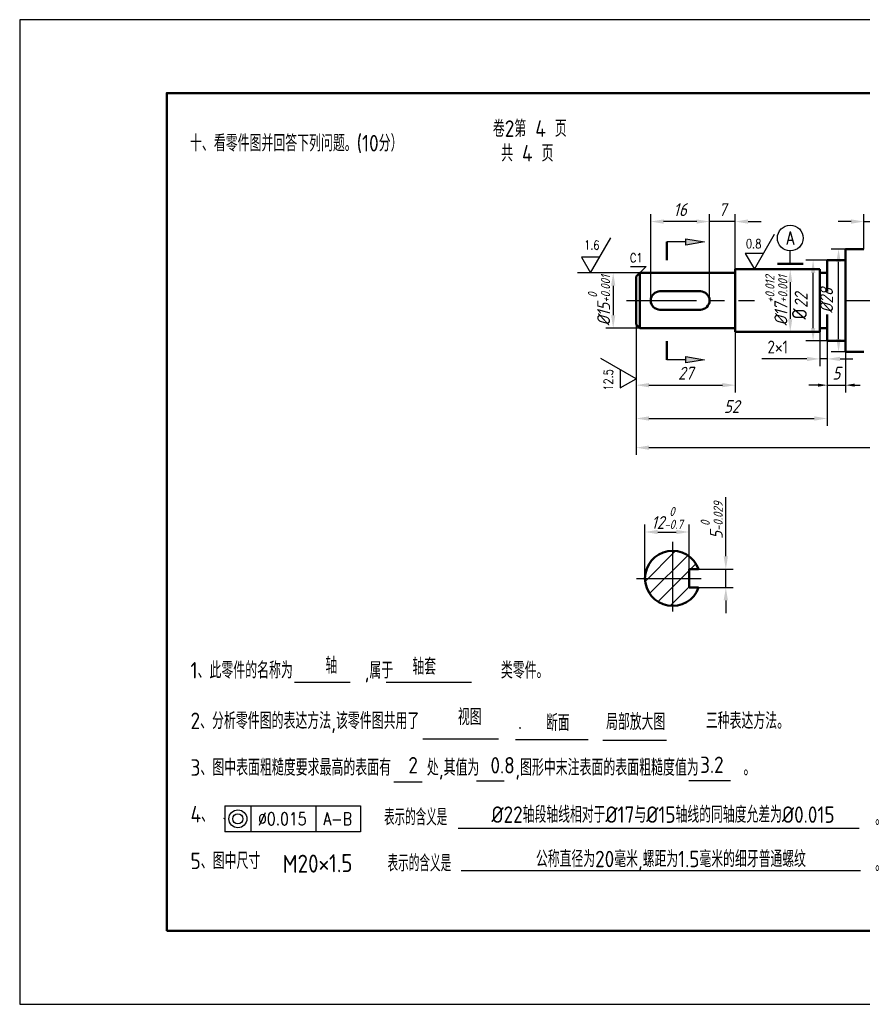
# Model space of a CAD drawing. Header units: millimetres. Extents: x 412 to 1331, y -29 to 283.
# Tile 1 of 2: x 412 to 641, y -29 to 239. Entities that reach past the tile are written whole.
import ezdxf

# ---------------------------------------------------------------- set-up
doc = ezdxf.new("R2010")
doc.units = ezdxf.units.MM
doc.header["$LTSCALE"] = 0.6
doc.linetypes.add('CENTER', pattern=[50.8, 31.75, -6.35, 6.35, -6.35])
doc.layers.get('Defpoints').update_dxf_attribs({"lineweight": 25})
for name, color, linetype, lineweight in [('1轮廓实线层', 7, 'Continuous', 50), ('图层8', 5, 'Continuous', 25), ('答案', 22, 'Continuous', 50), ('粗实线', 210, 'Continuous', 50)]:
    doc.layers.add(name, color=color, linetype=linetype, lineweight=lineweight)
for name, color, linetype in [('2细线层', 4, 'Continuous'), ('3中心线层', 1, 'CENTER'), ('5剖面线层', 2, 'Continuous'), ('7标注层', 4, 'Continuous'), ('8符号标注层', 31, 'Continuous'), ('剖面线', 7, 'Continuous'), ('细实线', 7, 'Continuous')]:
    doc.layers.add(name, color=color, linetype=linetype)
doc.styles.add('工程字体', font='gbenor.shx', dxfattribs={"bigfont": 'gbcbig.shx'})
doc.styles.add('样式 1', font='gbeitc.shx', dxfattribs={"height": 3.5})
doc.dimstyles.new('TH_GBDIM', dxfattribs={"dimtxt": 3.5, "dimasz": 3.5, "dimexe": 2, "dimexo": 0, "dimgap": 1.5, "dimtad": 1, "dimdec": 0, "dimzin": 0, "dimdsep": 46, "dimtxsty": '样式 1', "dimcen": 0, "dimadec": 0, "dimazin": 0, "dimtfac": 0.714286, "dimtdec": 0, "dimtmove": 0, "dimatfit": 3, "dimfxl": 0, "dimtzin": 0, "dimlwd": -1, "dimlwe": -1, "dimarcsym": 0})

# ---------------------------------------------------------------- blocks, each defined once
blk = doc.blocks.new('*D73')
at = {"color": 0}
for p, q in [((579.67, 162.36), (579.67, 120.31)), ((733.67, 162.36), (733.67, 120.31)), ((583.17, 122.31), (730.17, 122.31))]:
    blk.add_line(p, q, dxfattribs=at)
at = {"color": 0, "lineweight": 25}
for points in [[(583.17, 122.89), (583.17, 121.72), (579.67, 122.31)], [(730.17, 122.89), (730.17, 121.72), (733.67, 122.31)]]:
    blk.add_solid(points, dxfattribs=at)
at = {"layer": 'Defpoints', "color": 0, "lineweight": 25}
for p in [(579.67, 162.36), (733.67, 162.36), (733.67, 122.31)]:
    blk.add_point(p, dxfattribs=at)
at = {"color": 0, "insert": (656.67, 125.56), "char_height": 3.5, "attachment_point": 5, "style": '样式 1'}
blk.add_mtext('154', dxfattribs=at)
blk = doc.blocks.new('*D63')
at = {"layer": '7标注层', "color": 0}
for p, q in [((629.67, 154.86), (629.67, 144.46)), ((631.67, 154.86), (631.67, 144.46)), ((626.17, 146.46), (613.88, 146.46)), ((631.67, 146.46), (629.67, 146.46)), ((635.17, 146.46), (638.67, 146.46))]:
    blk.add_line(p, q, dxfattribs=at)
at = {"layer": '7标注层', "color": 0, "lineweight": 25}
for points in [[(626.17, 147.04), (626.17, 145.87), (629.67, 146.46)], [(635.17, 147.04), (635.17, 145.87), (631.67, 146.46)]]:
    blk.add_solid(points, dxfattribs=at)
at = {"layer": 'Defpoints', "color": 0, "lineweight": 25}
for p in [(629.67, 154.86), (631.67, 154.86), (631.67, 146.46)]:
    blk.add_point(p, dxfattribs=at)
at = {"layer": '7标注层', "color": 0, "insert": (618.22, 149.71), "char_height": 3.5, "attachment_point": 5, "style": '工程字体'}
blk.add_mtext('2×1{}{}', dxfattribs=at)
blk = doc.blocks.new('*D76')
at = {"color": 0}
for p, q in [((641.67, 176.36), (641.67, 185.85)), ((646.67, 162.36), (646.67, 185.85)), ((638.17, 183.85), (634.67, 183.85)), ((641.67, 183.85), (646.67, 183.85)), ((650.17, 183.85), (653.67, 183.85))]:
    blk.add_line(p, q, dxfattribs=at)
at = {"color": 0, "lineweight": 25}
for points in [[(638.17, 184.43), (638.17, 183.27), (641.67, 183.85)], [(650.17, 184.43), (650.17, 183.27), (646.67, 183.85)]]:
    blk.add_solid(points, dxfattribs=at)
at = {"layer": 'Defpoints', "color": 0, "lineweight": 25}
for p in [(646.67, 183.85), (641.67, 176.36), (646.67, 162.36)]:
    blk.add_point(p, dxfattribs=at)
at = {"color": 0, "insert": (644.17, 187.1), "char_height": 3.5, "attachment_point": 5, "style": '样式 1'}
blk.add_mtext('5{}{}', dxfattribs=at)
blk = doc.blocks.new('*D65')
at = {"layer": '7标注层', "color": 0}
for p, q in [((580.67, 169.86), (571.46, 169.86)), ((573.46, 166.36), (573.46, 158.36)), ((580.67, 154.86), (571.46, 154.86))]:
    blk.add_line(p, q, dxfattribs=at)
at = {"layer": '7标注层', "color": 0, "lineweight": 25}
for points in [[(572.87, 166.36), (574.04, 166.36), (573.46, 169.86)], [(572.87, 158.36), (574.04, 158.36), (573.46, 154.86)]]:
    blk.add_solid(points, dxfattribs=at)
at = {"layer": 'Defpoints', "color": 0, "lineweight": 25}
for p in [(580.67, 169.86), (573.46, 154.86), (580.67, 154.86)]:
    blk.add_point(p, dxfattribs=at)
at = {"layer": '7标注层', "color": 0, "insert": (569.61, 162.36), "char_height": 3.5, "attachment_point": 5, "rotation": 90, "style": '样式 1'}
blk.add_mtext('%%C15{}{\\H0.7143x;\\S 0^ +0.001;}', dxfattribs=at)
blk = doc.blocks.new('*D66')
at = {"layer": '7标注层', "color": 0}
for p, q in [((629.67, 170.86), (619.62, 170.86)), ((621.62, 167.36), (621.62, 157.36)), ((629.67, 153.86), (619.62, 153.86))]:
    blk.add_line(p, q, dxfattribs=at)
at = {"layer": '7标注层', "color": 0, "lineweight": 25}
for points in [[(621.03, 167.36), (622.2, 167.36), (621.62, 170.86)], [(621.03, 157.36), (622.2, 157.36), (621.62, 153.86)]]:
    blk.add_solid(points, dxfattribs=at)
at = {"layer": 'Defpoints', "color": 0, "lineweight": 25}
for p in [(629.67, 170.86), (621.62, 153.86), (629.67, 153.86)]:
    blk.add_point(p, dxfattribs=at)
at = {"layer": '7标注层', "color": 0, "insert": (617.83, 162.36), "char_height": 3.5, "attachment_point": 5, "rotation": 90, "style": '样式 1'}
blk.add_mtext('%%C17{}{\\H0.7143x;\\S+0.012^ +0.001;}', dxfattribs=at)
blk = doc.blocks.new('*D70')
at = {"layer": '7标注层', "color": 0}
for p, q in [((604.1, 92.73), (604.1, 108.85)), ((594.1, 89.23), (606.1, 89.23)), ((604.1, 84.23), (604.1, 89.23)), ((594.1, 84.23), (606.1, 84.23)), ((604.1, 80.73), (604.1, 77.23))]:
    blk.add_line(p, q, dxfattribs=at)
at = {"layer": '7标注层', "color": 0, "lineweight": 25}
for points in [[(603.51, 92.73), (604.68, 92.73), (604.1, 89.23)], [(603.51, 80.73), (604.68, 80.73), (604.1, 84.23)]]:
    blk.add_solid(points, dxfattribs=at)
at = {"layer": 'Defpoints', "color": 0, "lineweight": 25}
for p in [(594.1, 89.23), (604.1, 89.23), (594.1, 84.23)]:
    blk.add_point(p, dxfattribs=at)
at = {"layer": '7标注层', "color": 0, "insert": (600.25, 102.54), "char_height": 3.5, "attachment_point": 5, "rotation": 90, "style": '样式 1'}
blk.add_mtext('5{}{\\H0.7143x;\\S 0^ -0.029;}', dxfattribs=at)
blk = doc.blocks.new('*D77')
at = {"color": 0}
for p, q in [((582.1, 86.73), (582.1, 101.35)), ((585.6, 99.35), (590.6, 99.35)), ((594.1, 86.73), (594.1, 101.35))]:
    blk.add_line(p, q, dxfattribs=at)
at = {"color": 0, "lineweight": 25}
for points in [[(585.6, 99.93), (585.6, 98.76), (582.1, 99.35)], [(590.6, 99.93), (590.6, 98.76), (594.1, 99.35)]]:
    blk.add_solid(points, dxfattribs=at)
at = {"layer": 'Defpoints', "color": 0, "lineweight": 25}
for p in [(594.1, 99.35), (582.1, 86.73), (594.1, 86.73)]:
    blk.add_point(p, dxfattribs=at)
at = {"color": 0, "insert": (588.1, 103.19), "char_height": 3.5, "attachment_point": 5, "style": '样式 1'}
blk.add_mtext('12{}{\\H0.7143x;\\S 0^ -0.7;}', dxfattribs=at)
blk = doc.blocks.new('*D82')
at = {"color": 0}
for p, q in [((636.67, 176.36), (632.76, 176.36)), ((634.76, 151.86), (634.76, 172.86)), ((636.67, 148.36), (632.76, 148.36))]:
    blk.add_line(p, q, dxfattribs=at)
at = {"color": 0, "lineweight": 25}
for points in [[(634.18, 172.86), (635.34, 172.86), (634.76, 176.36)], [(634.18, 151.86), (635.34, 151.86), (634.76, 148.36)]]:
    blk.add_solid(points, dxfattribs=at)
at = {"layer": 'Defpoints', "color": 0, "lineweight": 25}
for p in [(634.76, 176.36), (636.67, 176.36), (636.67, 148.36)]:
    blk.add_point(p, dxfattribs=at)
at = {"color": 0, "insert": (631.51, 162.36), "char_height": 3.5, "attachment_point": 5, "rotation": 90, "style": '样式 1'}
blk.add_mtext('%%c28', dxfattribs=at)
blk = doc.blocks.new('*D83')
at = {"layer": '7标注层', "color": 0}
for p, q in [((631.67, 173.36), (625.83, 173.36)), ((627.83, 154.86), (627.83, 169.86)), ((631.67, 151.36), (625.83, 151.36))]:
    blk.add_line(p, q, dxfattribs=at)
at = {"layer": '7标注层', "color": 0, "lineweight": 25}
for points in [[(627.25, 169.86), (628.42, 169.86), (627.83, 173.36)], [(627.25, 154.86), (628.42, 154.86), (627.83, 151.36)]]:
    blk.add_solid(points, dxfattribs=at)
at = {"layer": 'Defpoints', "color": 0, "lineweight": 25}
for p in [(627.83, 173.36), (631.67, 173.36), (631.67, 151.36)]:
    blk.add_point(p, dxfattribs=at)
at = {"layer": '7标注层', "color": 0, "insert": (624.58, 162.36), "char_height": 3.5, "attachment_point": 5, "rotation": 90, "style": '样式 1'}
blk.add_mtext('22', dxfattribs=at)
blk = doc.blocks.new('*D84')
at = {"layer": '2细线层', "color": 0}
for p, q in [((579.67, 155.86), (579.67, 128.25)), ((631.67, 151.36), (631.67, 128.25)), ((583.17, 130.25), (628.17, 130.25))]:
    blk.add_line(p, q, dxfattribs=at)
at = {"layer": '2细线层', "color": 0, "lineweight": 25}
for points in [[(583.17, 130.83), (583.17, 129.66), (579.67, 130.25)], [(628.17, 130.83), (628.17, 129.66), (631.67, 130.25)]]:
    blk.add_solid(points, dxfattribs=at)
at = {"layer": 'Defpoints', "color": 0, "lineweight": 25}
for p in [(579.67, 155.86), (631.67, 151.36), (631.67, 130.25)]:
    blk.add_point(p, dxfattribs=at)
at = {"layer": '2细线层', "color": 0, "insert": (605.67, 133.5), "char_height": 3.5, "attachment_point": 5, "style": '样式 1'}
blk.add_mtext('52', dxfattribs=at)
blk = doc.blocks.new('*D85')
at = {"layer": '2细线层', "color": 0}
for p, q in [((579.67, 155.86), (579.67, 137.32)), ((606.67, 153.86), (606.67, 137.32)), ((583.17, 139.32), (603.17, 139.32))]:
    blk.add_line(p, q, dxfattribs=at)
at = {"layer": '2细线层', "color": 0, "lineweight": 25}
for points in [[(583.17, 139.9), (583.17, 138.74), (579.67, 139.32)], [(603.17, 139.9), (603.17, 138.74), (606.67, 139.32)]]:
    blk.add_solid(points, dxfattribs=at)
at = {"layer": 'Defpoints', "color": 0, "lineweight": 25}
for p in [(579.67, 155.86), (606.67, 153.86), (606.67, 139.32)]:
    blk.add_point(p, dxfattribs=at)
at = {"layer": '2细线层', "color": 0, "insert": (593.17, 142.57), "char_height": 3.5, "attachment_point": 5, "style": '样式 1'}
blk.add_mtext('27', dxfattribs=at)
blk = doc.blocks.new('*D86')
at = {"layer": '2细线层', "color": 0}
for p, q in [((599.67, 162.36), (599.67, 185.85)), ((606.67, 170.86), (606.67, 185.85)), ((596.17, 183.85), (592.67, 183.85)), ((606.67, 183.85), (599.67, 183.85)), ((610.17, 183.85), (613.67, 183.85))]:
    blk.add_line(p, q, dxfattribs=at)
at = {"layer": '2细线层', "color": 0, "lineweight": 25}
for points in [[(596.17, 184.43), (596.17, 183.27), (599.67, 183.85)], [(610.17, 184.43), (610.17, 183.27), (606.67, 183.85)]]:
    blk.add_solid(points, dxfattribs=at)
at = {"layer": 'Defpoints', "color": 0, "lineweight": 25}
for p in [(599.67, 183.85), (606.67, 170.86), (599.67, 162.36)]:
    blk.add_point(p, dxfattribs=at)
at = {"layer": '2细线层', "color": 0, "insert": (603.17, 187.1), "char_height": 3.5, "attachment_point": 5, "style": '样式 1'}
blk.add_mtext('7', dxfattribs=at)
blk = doc.blocks.new('*D87')
at = {"layer": '2细线层', "color": 0}
for p, q in [((583.67, 162.36), (583.67, 185.85)), ((599.67, 162.36), (599.67, 185.85)), ((596.17, 183.85), (587.17, 183.85))]:
    blk.add_line(p, q, dxfattribs=at)
at = {"layer": '2细线层', "color": 0, "lineweight": 25}
for points in [[(587.17, 184.43), (587.17, 183.27), (583.67, 183.85)], [(596.17, 184.43), (596.17, 183.27), (599.67, 183.85)]]:
    blk.add_solid(points, dxfattribs=at)
at = {"layer": 'Defpoints', "color": 0, "lineweight": 25}
for p in [(583.67, 183.85), (583.67, 162.36), (599.67, 162.36)]:
    blk.add_point(p, dxfattribs=at)
at = {"layer": '2细线层', "color": 0, "insert": (591.67, 187.1), "char_height": 3.5, "attachment_point": 5, "style": '样式 1'}
blk.add_mtext('16', dxfattribs=at)

msp = doc.modelspace()

# ---------------------------------------------------------------- hatches: boundary and pattern name
at = {"layer": '2细线层'}
h = msp.add_hatch(color=7, dxfattribs=at)
h.paths.add_polyline_path([(598.26, 178.3), (593.26, 179.13), (593.26, 177.46)])
h.paths.add_polyline_path([(593.26, 147.08), (593.26, 145.42), (598.26, 146.25)])
h.paths.add_polyline_path([(667.83, 180.96), (662.83, 181.8), (662.83, 180.13)])
h.paths.add_polyline_path([(662.83, 146.46), (662.83, 144.8), (667.83, 145.63)])
at = {"layer": '5剖面线层'}
h = msp.add_hatch(dxfattribs=at)
h.set_pattern_fill('ANSI31', style=0)
h.set_pattern_definition([(45, (519.2968, 14.0784), (-2.24506, 2.24506), [])])
h.paths.add_polyline_path([(582.1, 86.73), (589.6, 86.73), (589.6, 94.23, 0.414214)])
h.paths.add_polyline_path([(589.6, 86.73), (594.1, 86.73), (594.1, 89.23), (596.67, 89.23, 0.317837), (589.6, 94.23)])
h.paths.add_polyline_path([(589.6, 79.23, 0.317837), (596.67, 84.23), (594.1, 84.23), (594.1, 86.73), (589.6, 86.73)])
h.paths.add_polyline_path([(589.6, 86.73), (582.1, 86.73, 0.414214), (589.6, 79.23)])

# ---------------------------------------------------------------- linework, layer by layer
at = {"color": 7}
msp.add_line((631.67, 164.85), (631.67, 164.78), dxfattribs=at)
msp.add_lwpolyline([(412.02, -29.2), (792.02, -29.2), (792.02, 238.8), (412.02, 238.8)], close=True, dxfattribs=at)
at = {"layer": '1轮廓实线层', "color": 7}
for p, q in [((588.01, 178.3), (588.01, 173.3)), ((636.67, 176.36), (636.67, 148.36)), ((641.67, 176.36), (636.67, 176.36)), ((631.67, 173.36), (636.67, 173.36)), ((631.67, 173.36), (631.67, 164.85)), ((580.67, 169.86), (579.67, 168.86)), ((579.67, 168.86), (579.67, 155.86)), ((580.67, 169.86), (606.67, 169.86)), ((580.67, 169.86), (580.67, 154.86)), ((606.67, 170.86), (629.67, 170.86)), ((606.67, 170.86), (606.67, 153.86)), ((629.67, 170.86), (629.67, 153.86)), ((629.67, 169.86), (631.67, 169.86)), ((586.17, 164.86), (597.17, 164.86)), ((586.17, 159.86), (597.17, 159.86)), ((631.67, 158.54), (631.67, 151.36)), ((579.67, 155.86), (580.67, 154.86)), ((580.67, 154.86), (606.67, 154.86)), ((606.67, 153.86), (629.67, 153.86)), ((629.67, 154.86), (631.67, 154.86)), ((588.01, 146.25), (588.01, 151.25)), ((631.67, 151.36), (636.67, 151.36)), ((641.67, 148.36), (636.67, 148.36)), ((594.1, 89.23), (596.67, 89.23)), ((594.1, 84.23), (594.1, 89.23)), ((594.1, 84.23), (596.67, 84.23))]:
    msp.add_line(p, q, dxfattribs=at)
at = {"layer": '1轮廓实线层', "color": 7, "extrusion": (0, 1, 0), "elevation": 172.36}
msp.add_lwpolyline([(-625.12, 0), (-618.12, 0)], dxfattribs=at)
at = {"layer": '1轮廓实线层', "color": 7, "lineweight": -3}
msp.add_circle((621.62, 179.36), 3.5, dxfattribs=at)
at = {"layer": '1轮廓实线层', "color": 7}
for centre, radius, start, end in [((586.17, 162.36), 2.5, 90, 270), ((597.17, 162.36), 2.5, 270, 90), ((589.6, 86.73), 7.5, 19.4712, 340.5288)]:
    msp.add_arc(centre, radius, start, end, dxfattribs=at)
at = {"layer": '2细线层', "color": 7}
msp.add_line((571.46, 169.86), (563.72, 169.86), dxfattribs=at)
at = {"layer": '3中心线层', "color": 7}
for p, q in [((577.08, 162.36), (611.93, 162.36)), ((636.81, 162.36), (691.54, 162.36)), ((589.6, 96.72), (589.6, 77.51)), ((579.77, 86.73), (597.42, 86.73))]:
    msp.add_line(p, q, dxfattribs=at)
at = {"layer": '7标注层', "color": 7}
for p, q in [((636.67, 151.36), (636.67, 137.32)), ((631.67, 149.33), (631.67, 137.32)), ((629.17, 139.32), (626.67, 139.32)), ((631.67, 139.32), (636.67, 139.32)), ((639.17, 139.32), (640.67, 139.32))]:
    msp.add_line(p, q, dxfattribs=at)
at = {"layer": '7标注层', "color": 7, "extrusion": (1, 0, 0), "elevation": 621.62}
for points in [[(174.46, 0), (175.86, 0)], [(172.36, 0), (174.46, 0)]]:
    msp.add_lwpolyline(points, dxfattribs=at)
at = {"layer": '7标注层', "color": 7, "extrusion": (0, 1, 0), "elevation": 171.65}
msp.add_lwpolyline([(-578.15, 0), (-582.46, 0)], dxfattribs=at)
at = {"layer": '7标注层', "color": 7, "extrusion": (0.707107, -0.707107, 0), "elevation": 290.49}
msp.add_lwpolyline([(530.7, 0), (533.24, 0)], dxfattribs=at)
at = {"layer": '7标注层', "color": 7, "lineweight": -3, "extrusion": (0, 1, 0)}
for points, elevation in [([(-467.86, 0), (-504.73, 0)], 24.78), ([(-504.73, 0), (-467.86, 0)], 17.78)]:
    msp.add_lwpolyline(points, dxfattribs=dict(at, elevation=elevation))
at = {"layer": '7标注层', "color": 7, "lineweight": -3, "extrusion": (1, 0, 0)}
for elevation in [467.86, 474.86, 492.59, 504.73]:
    msp.add_lwpolyline([(24.78, 0), (17.78, 0)], dxfattribs=dict(at, elevation=elevation))
at = {"layer": '7标注层', "color": 7, "extrusion": (0.315926, 0.948784, 0), "elevation": 168}
msp.add_lwpolyline([(-436.71, 0), (-437.17, 0)], dxfattribs=at)
at = {"layer": '7标注层', "color": 7}
for radius in [2.45, 1.4]:
    msp.add_circle((471.36, 21.28), radius, dxfattribs=at)
for points in [[(629.17, 139.74), (629.17, 138.9), (631.67, 139.32)], [(639.17, 139.74), (639.17, 138.9), (636.67, 139.32)]]:
    msp.add_solid(points, dxfattribs=at)
at = {"layer": '8符号标注层', "color": 7, "extrusion": (0.868243, -0.496139, 0)}
for points, elevation in [([(451.91, 0), (462.91, 0)], 446.47), ([(428.95, 0), (439.95, 0)], 408.3)]:
    msp.add_lwpolyline(points, dxfattribs=dict(at, elevation=elevation))
at = {"layer": '8符号标注层', "color": 7, "extrusion": (1, 0, 0)}
for points, elevation in [([(180.41, 0), (180.41, 0)], 617.32), ([(179.41, 0), (179.41, 0)], 606.48), ([(146.54, 0), (146.54, 0)], 570.12), ([(143.56, 0), (138.6, 0)], 575.33)]:
    msp.add_lwpolyline(points, dxfattribs=dict(at, elevation=elevation))
at = {"layer": '8符号标注层', "color": 7, "extrusion": (0, 1, 0)}
for points, elevation in [([(-593.26, 0), (-588.01, 0)], 178.3), ([(-614.34, 0), (-609.38, 0)], 175.2), ([(-569.81, 0), (-564.85, 0)], 174.2), ([(-593.26, 0), (-588.01, 0)], 146.25)]:
    msp.add_lwpolyline(points, dxfattribs=dict(at, elevation=elevation))
at = {"layer": '8符号标注层', "color": 7}
for points in [[(593.26, 179.13), (598.26, 178.3), (593.26, 177.46)], [(593.26, 147.08), (598.26, 146.25), (593.26, 145.42)]]:
    msp.add_lwpolyline(points, close=True, dxfattribs=at)
at = {"layer": '8符号标注层', "color": 7, "extrusion": (0.868243, 0.496139, 0)}
for points, elevation in [([(-150.22, 0), (-155.22, 0)], 616.01), ([(-129, 0), (-134, 0)], 576.85)]:
    msp.add_lwpolyline(points, dxfattribs=dict(at, elevation=elevation))
at = {"layer": '8符号标注层', "color": 7, "extrusion": (-0.496139, -0.868243, 0), "elevation": -410.09}
msp.add_lwpolyline([(433.3, 0), (422.3, 0)], dxfattribs=at)
at = {"layer": '8符号标注层', "color": 7, "extrusion": (0.496139, -0.868243, 0), "elevation": 165.1}
msp.add_lwpolyline([(568.29, 0), (573.29, 0)], dxfattribs=at)
at = {"layer": '剖面线', "color": 7}
for p, q in [((486.74, 58.45), (501.91, 58.45)), ((511.7, 58.45), (534.94, 58.45)), ((521.69, 43.09), (542.24, 43.09)), ((546.85, 42.9), (566.63, 42.9)), ((570.67, 42.71), (587.95, 42.71)), ((513.82, 31.39), (521.5, 31.39)), ((536.29, 31.58), (543.78, 31.58)), ((594.04, 31.7), (605.38, 31.7)), ((531.29, 18.72), (640.38, 18.72)), ((532.06, 7.21), (640.77, 7.21))]:
    msp.add_line(p, q, dxfattribs=at)
at = {"layer": '粗实线', "color": 7}
msp.add_lwpolyline([(452.02, -9.2), (772.02, -9.2), (772.02, 218.8), (452.02, 218.8)], close=True, dxfattribs=at)

# ---------------------------------------------------------------- texts
at = {"layer": '1轮廓实线层', "color": 7, "lineweight": -3, "insert": (620.55, 181.11), "char_height": 3.5, "width": 5.0667, "attachment_point": 1, "style": '样式 1'}
msp.add_mtext('\\Fromans.shx,gbcbig.shx;\\W0.8000000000;\\T1.0000000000;\\o\\lA', dxfattribs=at)
at = {"layer": '2细线层', "color": 7, "char_height": 2.45, "width": 6.8316, "attachment_point": 1, "style": '样式 1'}
for s, insert, rotation in [('\\Fromans.shx,gbcbig.shx;\\W0.8000000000;\\T1.0000000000;\\o\\l1.6', (565.57, 178.7), 359.1327), ('\\Fromans.shx,gbcbig.shx;\\W0.8000000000;\\T1.0000000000;\\o\\l0.8', (609.59, 179.07), 359.1327), ('\\Fromans.shx,gbcbig.shx;\\W0.8000000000;\\T1.0000000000;\\o\\l12.5', (570.88, 137.82), 89.1327)]:
    msp.add_mtext(s, dxfattribs=dict(at, insert=insert, rotation=rotation))
at = {"layer": '7标注层', "color": 7, "insert": (577.99, 175.21), "char_height": 2.45, "width": 5.5067, "attachment_point": 1, "style": '样式 1'}
msp.add_mtext('\\Fromans.shx,gbcbig.shx;\\W0.8000000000;\\T1.0000000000;\\o\\lC1', dxfattribs=at)
at = {"layer": '7标注层', "color": 7, "insert": (634.17, 142.57), "char_height": 3.5, "attachment_point": 5, "style": '样式 1'}
msp.add_mtext('5{}{}', dxfattribs=at)
at = {"layer": '7标注层', "color": 7, "lineweight": -3, "char_height": 3.5, "attachment_point": 1, "style": '样式 1'}
for s, insert, width in [('\\Fromans.shx,gbcbig.shx;\\W0.8000000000;\\T1.0000000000;\\o\\l∅0.015', (476.86, 23.03), 16.9333), ('\\Fromans.shx,gbcbig.shx;\\W0.8000000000;\\T1.0000000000;\\o\\lA-B', (494.59, 23.03), 11.3333)]:
    msp.add_mtext(s, dxfattribs=dict(at, insert=insert, width=width))
at = {"layer": '7标注层', "color": 7, "insert": (493.04, 9.12), "char_height": 4.9, "attachment_point": 5, "rotation": 0.7909, "style": '工程字体'}
msp.add_mtext('M20×1.5{}{}', dxfattribs=at)
at = {"layer": '剖面线', "color": 7, "style": '工程字体'}
msp.add_text('%%C', height=4, rotation=88.4506, dxfattribs=at).set_placement((626.08, 157.17))
at = {"layer": '图层8', "color": 7, "style": '工程字体'}
for s, p in [('十、看零件图并回答下列问题。(10分）', (458.34, 202.93)), ('1、此零件的名称为        ,属于            类零件。', (458.48, 59.46)), ('2、分析零件图的表达方法,该零件图共用了           .           .         三种表达方法。', (458.48, 45.7)), ('3、图中表面粗糙度要求最高的表面有    处,其值为    ,图形中末注表面的表面粗糙度值为     。', (458.48, 33)), ('4、', (458.48, 20.3)), ('表示的含义是                                                      。', (511.12, 19.48)), ('5、图中尺寸', (458.48, 7.59)), ('表示的含义是                                                     。', (512.06, 6.95))]:
    msp.add_text(s, height=4.5, dxfattribs=at).set_placement(p)
at = {"layer": '答案', "lineweight": 25, "style": '工程字体'}
for s, height, p in [('   轴', 4.469, (487.93, 60.75)), ('   轴套', 4.469, (511.58, 60.48)), ('   视图', 4.469, (523.95, 46.78)), ('   断面', 4.469, (547.87, 45.17)), ('   局部放大图', 4.469, (564.26, 45.44)), ('   2', 4.469, (510.47, 33.64)), (' 0.8', 4.469, (537.65, 33.62)), ('  3.2', 4.469, (592.25, 33.75)), ('%%C22轴段轴线相对于%%C17与%%C15轴线的同轴度允差为%%C0.015', 4.4685, (540.34, 20.19)), ('   公称直径为20毫米,螺距为1.5毫米的细牙普通螺纹', 4.4685, (545.18, 8.11))]:
    msp.add_text(s, height=height, dxfattribs=at).set_placement(p)
at = {"layer": '细实线', "color": 7, "style": '工程字体'}
for s, p in [('卷2第 4 页', (540.72, 206.9)), ('共 4 页', (542.98, 200.18))]:
    msp.add_text(s, height=4.5, dxfattribs=at).set_placement(p)

# ---------------------------------------------------------------- dimensions: what is measured, and where the dimension line sits
at = {"color": 7}
dim = msp.add_linear_dim(base=(646.67, 183.85), p1=(641.67, 176.36), p2=(646.67, 162.36), text='5{}{}', dimstyle='TH_GBDIM', override={"dimgap": 1.5, "dimtad": 1, "dimjust": 0, "dimdec": 1, "dimlfac": 1, "dimse1": 0, "dimse2": 0, "dimsd1": 0, "dimsd2": 0}, dxfattribs=at)
dim.commit()
dim.dimension.update_dxf_attribs({"geometry": '*D76', "text_midpoint": (644.17, 187.1)})
dim = msp.add_linear_dim(base=(634.76, 176.36), p1=(636.67, 148.36), p2=(636.67, 176.36), angle=90, text='%%c28', dimstyle='TH_GBDIM', dxfattribs=at)
dim.commit()
dim.dimension.update_dxf_attribs({"geometry": '*D82', "text_midpoint": (634.76, 162.36), "dimtype": 160})
dim = msp.add_linear_dim(base=(733.67, 122.31), p1=(579.67, 162.36), p2=(733.67, 162.36), dimstyle='TH_GBDIM', dxfattribs=at)
dim.commit()
dim.dimension.update_dxf_attribs({"geometry": '*D73', "text_midpoint": (656.67, 125.56)})
dim = msp.add_linear_dim(base=(594.1, 99.35), p1=(582.1, 86.73), p2=(594.1, 86.73), text='<>{}{\\H0.7143x;\\S 0^ -0.7;}', dimstyle='TH_GBDIM', override={"dimgap": 1.5, "dimtad": 1, "dimjust": 0, "dimdec": 0, "dimlfac": 1, "dimse1": 0, "dimse2": 0, "dimsd1": 0, "dimsd2": 0}, dxfattribs=at)
dim.commit()
dim.dimension.update_dxf_attribs({"geometry": '*D77', "text_midpoint": (588.1, 99.35), "dimtype": 160})
at = {"layer": '2细线层', "color": 7}
dim = msp.add_linear_dim(base=(583.67, 183.85), p1=(599.67, 162.36), p2=(583.67, 162.36), dimstyle='TH_GBDIM', override={"dimtmove": 1}, dxfattribs=at)
dim.commit()
dim.dimension.update_dxf_attribs({"geometry": '*D87', "text_midpoint": (591.67, 187.1)})
for base, p1, p2, picture, middle in [((599.67, 183.85), (606.67, 170.86), (599.67, 162.36), '*D86', (603.17, 187.1)), ((631.67, 130.25), (579.67, 155.86), (631.67, 151.36), '*D84', (605.67, 133.5)), ((606.67, 139.32), (579.67, 155.86), (606.67, 153.86), '*D85', (593.17, 142.57))]:
    dim = msp.add_linear_dim(base=base, p1=p1, p2=p2, dimstyle='TH_GBDIM', dxfattribs=at)
    dim.commit()
    dim.dimension.update_dxf_attribs({"geometry": picture, "text_midpoint": middle})
at = {"layer": '7标注层', "color": 7}
for base, p1, p2, text, picture, middle in [((621.62, 153.86), (629.67, 170.86), (629.67, 153.86), '%%C<>{}{\\H0.7143x;\\S+0.012^ +0.001;}', '*D66', (621.62, 162.36)), ((573.46, 154.86), (580.67, 169.86), (580.67, 154.86), '%%C<>{}{\\H0.7143x;\\S 0^ +0.001;}', '*D65', (573.46, 162.36))]:
    dim = msp.add_linear_dim(base=base, p1=p1, p2=p2, angle=90, text=text, dimstyle='TH_GBDIM', override={"dimgap": 1.5, "dimtad": 1, "dimjust": 0, "dimdec": 0, "dimlfac": 1, "dimse1": 0, "dimse2": 0, "dimsd1": 0, "dimsd2": 0}, dxfattribs=at)
    dim.commit()
    dim.dimension.update_dxf_attribs({"geometry": picture, "text_midpoint": middle, "dimtype": 160})
dim = msp.add_linear_dim(base=(627.83, 173.36), p1=(631.67, 151.36), p2=(631.67, 173.36), angle=90, dimstyle='TH_GBDIM', dxfattribs=at)
dim.commit()
dim.dimension.update_dxf_attribs({"geometry": '*D83', "text_midpoint": (624.58, 162.36)})
dim = msp.add_linear_dim(base=(631.67, 146.46), p1=(629.67, 154.86), p2=(631.67, 154.86), text='2×1{}{}', dimstyle='TH_GBDIM', override={"dimdec": 1, "dimtxsty": '工程字体'}, dxfattribs=at)
dim.commit()
dim.dimension.update_dxf_attribs({"geometry": '*D63', "text_midpoint": (618.22, 146.46), "dimtype": 160})
dim = msp.add_linear_dim(base=(604.1, 89.23), p1=(594.1, 84.23), p2=(594.1, 89.23), angle=90, text='<>{}{\\H0.7143x;\\S 0^ -0.029;}', dimstyle='TH_GBDIM', override={"dimgap": 1.5, "dimtad": 1, "dimjust": 0, "dimdec": 0, "dimlfac": 1, "dimse1": 0, "dimse2": 0, "dimsd1": 0, "dimsd2": 0}, dxfattribs=at)
dim.commit()
dim.dimension.update_dxf_attribs({"geometry": '*D70', "text_midpoint": (600.25, 102.54)})

doc.saveas('drawing.dxf')
